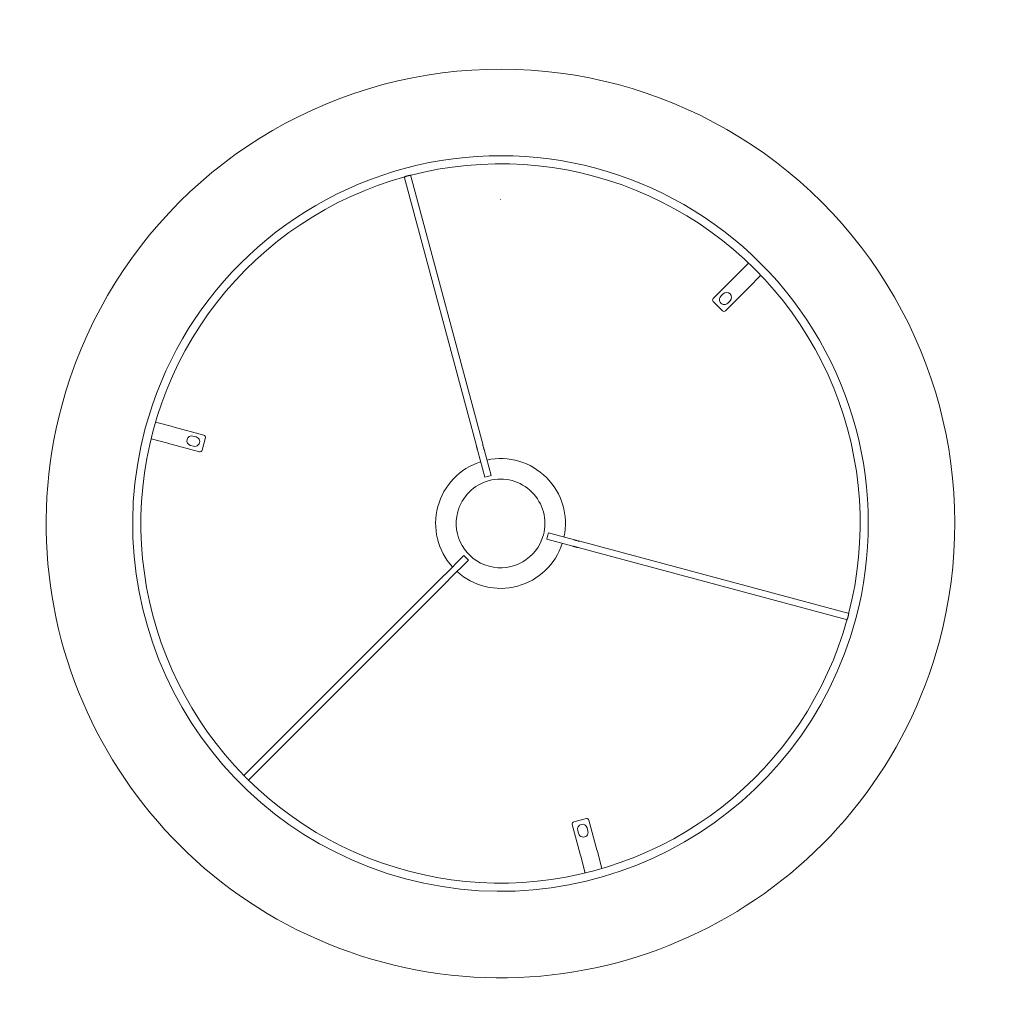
# Model space of a CAD drawing. Header units: millimetres. Extents: x 6196 to 7745, y -4131 to 6742.
# Tile 3 of 3: x 6788 to 7243, y 6287 to 6742. Entities that reach past the tile are written whole.
import ezdxf

# ---------------------------------------------------------------- set-up
doc = ezdxf.new("R2010")
doc.units = ezdxf.units.MM
doc.linetypes.add('Punto', pattern=[4.7625, 0, -4.7625])
doc.layers.add('Ligthing Fixture ADD', color=7, linetype='Punto', lineweight=9, true_color=0xffffff)
doc.layers.add('Luminarias', color=7, linetype='Continuous', lineweight=20)

# ---------------------------------------------------------------- blocks, each defined once
blk = doc.blocks.new('20319 - 20319 SAVOY White shade pendant lamp-418139-Planta_PDF')
at = {"layer": 'Luminarias'}
for p, q in [((-44.78, 151.68), (-46.88, 159.51)), ((-39.16, 161.62), (-37.06, 153.75)), ((-44.55, 150.82), (-44.78, 151.68)), ((-44.55, 150.82), (-40.88, 137.12)), ((-37.06, 153.75), (-36.83, 152.89)), ((-33.15, 139.19), (-36.83, 152.89)), ((-40.03, 140.71), (-40.42, 142.16)), ((-35.69, 141.87), (-36.07, 143.32)), ((-39.66, 136.41), (-33.86, 137.96)), ((116.67, 118.79), (25.44, 27.56)), ((27.56, 25.44), (118.79, 116.67)), ((-161.22, 41.64), (-36.59, 8.25)), ((-35.81, 11.15), (-160.44, 44.54)), ((23.69, 25.81), (14.85, 16.97)), ((16.97, 14.85), (25.81, 23.69)), ((14.85, 16.97), (15.91, 15.91)), ((16.97, 14.85), (15.91, 15.91)), ((-21.35, 7.27), (-33.42, 10.51)), ((-34.2, 7.61), (-22.12, 4.37)), ((-22.12, 4.37), (-21.73, 5.82)), ((-21.35, 7.27), (-21.73, 5.82)), ((4.37, -22.12), (5.82, -21.73)), ((4.37, -22.12), (7.61, -34.2)), ((7.27, -21.35), (5.82, -21.73)), ((10.51, -33.42), (7.27, -21.35)), ((44.54, -160.44), (11.15, -35.81)), ((137.96, -33.86), (136.41, -39.66)), ((152.89, -36.83), (139.19, -33.15)), ((141.87, -35.69), (143.32, -36.07)), ((8.25, -36.59), (41.64, -161.21)), ((150.82, -44.55), (137.12, -40.88)), ((142.16, -40.42), (140.71, -40.03)), ((153.75, -37.06), (152.89, -36.83)), ((153.75, -37.06), (161.51, -39.14)), ((150.82, -44.55), (151.68, -44.78)), ((159.44, -46.86), (151.68, -44.78)), ((-113.99, -108.34), (-103.96, -98.31)), ((-102.55, -98.31), (-98.31, -102.55)), ((-98.31, -103.96), (-108.34, -113.99)), ((-105.02, -101.84), (-106.08, -102.9)), ((-120.36, -114.7), (-114.62, -108.97)), ((-114.62, -108.97), (-113.99, -108.34)), ((-102.9, -106.08), (-101.84, -105.02)), ((-108.97, -114.62), (-114.68, -120.34)), ((-108.34, -113.99), (-108.97, -114.62))]:
    blk.add_line(p, q, dxfattribs=at)
at = {"layer": 'Luminarias', "flags": 128}
for points in [[(-160.28, 44.11), (-158.39, 50.49), (-156.24, 56.78), (-153.85, 62.98), (-151.21, 69.08), (-148.32, 75.08), (-145.2, 80.95), (-141.85, 86.69), (-138.27, 92.29), (-134.47, 97.75), (-130.45, 103.05), (-126.23, 108.18), (-121.8, 113.14), (-117.18, 117.92), (-112.37, 122.51), (-107.38, 126.91), (-102.22, 131.1), (-96.89, 135.08), (-91.41, 138.85), (-85.79, 142.4), (-80.03, 145.71), (-74.13, 148.8), (-68.13, 151.64), (-62.01, 154.24), (-55.79, 156.6), (-49.48, 158.71), (-43.1, 160.56), (-36.64, 162.15), (-30.13, 163.49), (-23.57, 164.56), (-16.97, 165.37), (-10.34, 165.92), (-3.7, 166.2), (2.95, 166.22), (9.6, 165.96), (16.23, 165.45), (22.83, 164.67), (29.4, 163.62), (35.92, 162.32), (42.38, 160.75), (48.77, 158.93), (55.09, 156.85), (61.32, 154.52), (67.45, 151.94), (73.47, 149.13), (79.37, 146.07), (85.15, 142.78), (90.79, 139.26), (96.29, 135.52), (101.63, 131.56), (106.81, 127.39), (111.82, 123.01), (116.65, 118.44), (116.75, 118.34)], [(118.34, 116.75), (122.92, 111.93), (127.29, 106.92), (131.47, 101.75), (135.43, 96.41), (139.18, 90.91), (142.7, 85.28), (146, 79.5), (149.06, 73.6), (151.89, 67.58), (154.47, 61.45), (156.8, 55.23), (158.88, 48.91), (160.71, 42.52), (162.28, 36.06), (163.6, 29.54), (164.65, 22.97), (165.43, 16.37), (165.96, 9.74), (166.21, 3.1), (166.2, -3.55), (165.93, -10.2), (165.39, -16.82), (164.58, -23.42), (163.51, -29.99), (162.18, -36.5), (160.6, -42.96), (160.58, -43.03)], [(41.94, -160.86), (35.47, -162.41), (28.95, -163.7), (22.38, -164.73), (15.77, -165.49), (9.14, -165.99), (2.5, -166.22), (-4.15, -166.19), (-10.79, -165.89), (-17.42, -165.33), (-24.01, -164.5), (-30.57, -163.41), (-37.08, -162.05), (-43.53, -160.44), (-49.92, -158.57), (-56.22, -156.45), (-62.43, -154.07), (-68.54, -151.45), (-74.54, -148.59), (-80.42, -145.49), (-86.18, -142.16), (-91.79, -138.6), (-97.26, -134.82), (-102.58, -130.82), (-107.73, -126.62), (-112.7, -122.21), (-117.5, -117.6), (-122.11, -112.81), (-126.52, -107.84), (-130.73, -102.69), (-134.73, -97.38), (-138.52, -91.91), (-142.09, -86.3), (-145.42, -80.55), (-148.53, -74.67), (-151.4, -68.67), (-154.02, -62.56), (-156.4, -56.35), (-158.53, -50.05), (-160.4, -43.67), (-162.02, -37.22), (-163.38, -30.72), (-164.48, -24.16), (-165.31, -17.56), (-165.88, -10.94), (-166.19, -4.29), (-166.22, 2.36), (-166, 9), (-165.5, 15.63), (-164.75, 22.24), (-163.73, 28.81), (-162.44, 35.33), (-160.9, 41.8), (-160.86, 41.94)], [(23.69, 25.81), (23.83, 25.95), (23.97, 26.09), (24.11, 26.23), (24.25, 26.37), (24.39, 26.51), (24.53, 26.65), (24.67, 26.79), (24.8, 26.92), (24.93, 27.05), (25.06, 27.19), (25.19, 27.32), (25.32, 27.44), (25.44, 27.56)], [(27.56, 25.44), (27.44, 25.32), (27.31, 25.19), (27.18, 25.06), (27.05, 24.93), (26.92, 24.79), (26.78, 24.66), (26.64, 24.52), (26.51, 24.38), (26.37, 24.25), (26.23, 24.11), (26.09, 23.96), (25.94, 23.82), (25.81, 23.69)], [(-35.81, 11.15), (-35.64, 11.1), (-35.47, 11.06), (-35.29, 11.01), (-35.11, 10.96), (-34.93, 10.91), (-34.75, 10.86), (-34.56, 10.81), (-34.37, 10.76), (-34.18, 10.71), (-33.99, 10.66), (-33.8, 10.61), (-33.6, 10.56), (-33.42, 10.51)], [(-34.2, 7.61), (-34.39, 7.66), (-34.58, 7.71), (-34.77, 7.76), (-34.97, 7.82), (-35.16, 7.87), (-35.34, 7.92), (-35.53, 7.97), (-35.71, 8.02), (-35.9, 8.07), (-36.08, 8.11), (-36.25, 8.16), (-36.43, 8.21), (-36.59, 8.25)], [(8.25, -36.59), (8.21, -36.42), (8.16, -36.25), (8.11, -36.07), (8.06, -35.89), (8.01, -35.71), (7.97, -35.52), (7.92, -35.34), (7.86, -35.15), (7.81, -34.96), (7.76, -34.77), (7.71, -34.57), (7.66, -34.38), (7.61, -34.2)], [(10.51, -33.42), (10.56, -33.61), (10.61, -33.81), (10.66, -34), (10.71, -34.19), (10.76, -34.38), (10.82, -34.57), (10.87, -34.75), (10.91, -34.94), (10.96, -35.12), (11.01, -35.3), (11.06, -35.48), (11.11, -35.65), (11.15, -35.81)], [(160.58, -43.03), (158.73, -49.41), (156.62, -55.72), (154.27, -61.94), (151.67, -68.06), (148.83, -74.07), (145.75, -79.96), (142.43, -85.73), (138.89, -91.35), (135.13, -96.84), (131.15, -102.16), (126.96, -107.32), (122.56, -112.32), (117.97, -117.13), (113.19, -121.75), (108.24, -126.18), (103.1, -130.41), (97.81, -134.43), (92.35, -138.23), (86.75, -141.81), (81.01, -145.17), (75.14, -148.29), (69.15, -151.18), (63.05, -153.82), (56.85, -156.22), (50.55, -158.37), (44.18, -160.26), (44.11, -160.28)]]:
    blk.add_lwpolyline(points, dxfattribs=at)
at = {"layer": 'Luminarias'}
for centre, radius, start, end in [((0, 0), 210, 345, 165), ((0, 0), 170, 345, 165), ((-38.25, 142.74), 2.25, 15, 195), ((-37.86, 141.29), 2.25, 195, 15), ((-39.92, 137.38), 1, 195, 285), ((-34.12, 138.93), 1, 285, 15), ((0, 0), 210, 165, 345), ((0, 0), 170, 165, 345), ((0, 0), 30, 47.8687, 162.1277), ((0, 0), 20.5, 345, 165), ((0, 0), 30, 345, 42.1316), ((0, 0), 30, 167.8723, 282.1313), ((0, 0), 20.5, 165, 345), ((0, 0), 30, 287.8684, 345), ((138.93, -34.12), 1, 75, 165), ((141.29, -37.86), 2.25, 75, 255), ((142.74, -38.25), 2.25, 255, 75), ((137.38, -39.92), 1, 165, 255), ((-103.26, -99.01), 1, 45, 135), ((-104.49, -104.49), 2.25, 135, 315), ((-103.43, -103.43), 2.25, 315, 135), ((-99.01, -103.26), 1, 315, 45)]:
    blk.add_arc(centre, radius, start, end, dxfattribs=at)
for points, knots in [([(117.63, 117.63), (117.56, 117.69), (117.44, 117.79), (117.27, 117.93), (117.11, 118.06), (116.97, 118.16), (116.85, 118.26), (116.78, 118.31), (116.75, 118.34)], [0, 0, 0, 0, 0.0555556, 0.0972222, 0.1388889, 0.1944444, 0.2291667, 0.2727529, 0.2727529, 0.2727529, 0.2727529]), ([(117.63, 117.63), (117.67, 117.58), (117.75, 117.49), (117.87, 117.35), (117.98, 117.22), (118.07, 117.09), (118.16, 116.97), (118.24, 116.86), (118.3, 116.79), (118.34, 116.76), (118.34, 116.75)], [-1, -1, -1, -1, -0.875, -0.75, -0.625, -0.5, -0.375, -0.25, -0.125, -0.0932492, -0.0932492, -0.0932492, -0.0932492]), ([(-160.68, 43.05), (-160.7, 42.96), (-160.73, 42.81), (-160.77, 42.59), (-160.8, 42.39), (-160.81, 42.22), (-160.84, 42.06), (-160.85, 41.98), (-160.87, 41.94)], [0, 0, 0, 0, 0.0555556, 0.0972222, 0.1388889, 0.1944444, 0.2291667, 0.2727529, 0.2727529, 0.2727529, 0.2727529]), ([(-160.68, 43.05), (-160.66, 43.11), (-160.63, 43.23), (-160.57, 43.4), (-160.5, 43.56), (-160.44, 43.71), (-160.38, 43.84), (-160.33, 43.97), (-160.3, 44.06), (-160.29, 44.1), (-160.28, 44.11)], [-1, -1, -1, -1, -0.875, -0.75, -0.625, -0.5, -0.375, -0.25, -0.125, -0.0932492, -0.0932492, -0.0932492, -0.0932492]), ([(43.05, -160.68), (42.99, -160.7), (42.87, -160.72), (42.7, -160.76), (42.53, -160.78), (42.37, -160.8), (42.22, -160.81), (42.09, -160.83), (41.99, -160.85), (41.95, -160.86), (41.94, -160.87)], [-1, -1, -1, -1, -0.875, -0.75, -0.625, -0.5, -0.375, -0.25, -0.125, -0.0932492, -0.0932492, -0.0932492, -0.0932492]), ([(43.05, -160.68), (43.14, -160.65), (43.29, -160.6), (43.5, -160.53), (43.69, -160.45), (43.84, -160.38), (43.99, -160.32), (44.07, -160.29), (44.11, -160.28)], [0, 0, 0, 0, 0.0555556, 0.0972222, 0.1388889, 0.1944444, 0.2291667, 0.2727529, 0.2727529, 0.2727529, 0.2727529])]:
    blk.add_open_spline(points, degree=3, knots=knots, dxfattribs=at)

msp = doc.modelspace()

# ---------------------------------------------------------------- linework, layer by layer
at = {"layer": 'Ligthing Fixture ADD'}
msp.add_line((7010.51, 6658.57), (7014.47, 6658.57), dxfattribs=at)

# ---------------------------------------------------------------- block references
at = {"layer": 'Luminarias', "rotation": 180}
msp.add_blockref('20319 - 20319 SAVOY White shade pendant lamp-418139-Planta_PDF', (7010.51, 6508.78), dxfattribs=at)

doc.saveas('drawing.dxf')
